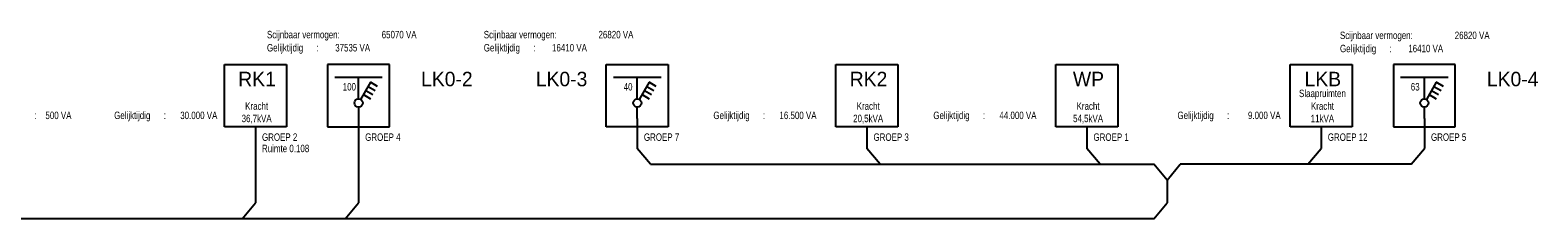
# Model space of a CAD drawing. Header units: millimetres. Extents: x -76073 to -606, y -39488 to 9083.
# Tile 23 of 23: x -38183 to -606, y -5447 to -759. Entities that reach past the tile are written whole.
import ezdxf
from ezdxf.enums import TextEntityAlignment as Align

# ---------------------------------------------------------------- set-up
doc = ezdxf.new("R2010")
doc.units = ezdxf.units.MM
doc.header["$LTSCALE"] = 100
doc.linetypes.add('DASHED', pattern=[19.05, 12.7, -6.35])
doc.layers.add('EL63101-_LICHT-ARM', color=3, linetype='Continuous')
doc.layers.add('ET------_SCHAKEL', color=7, linetype='Continuous')
doc.styles.add('SMAL', font='B-GBP.SHX', dxfattribs={"width": 0.8})

# ---------------------------------------------------------------- blocks, each defined once
blk = doc.blocks.new('ES-IT041')
for p, q in [((288, 500), (50, 87)), ((461, 400), (288, 500)), ((116, 202), (289, 102)), ((173, 301), (346, 201))]:
    blk.add_line(p, q)
blk.add_lwpolyline([(231, 400), (404, 300)])
blk.add_circle((0, 0), 100)
at = {"layer": 'ET------_SCHAKEL', "style": 'SMAL', "width": 0.8}
blk.add_attdef('SL', text='', height=180, dxfattribs=at).set_placement((407, 600), align=Align.CENTER)

msp = doc.modelspace()

# ---------------------------------------------------------------- linework, layer by layer
at = {"linetype": 'DASHED', "ltscale": 250}
for points in [[(-33341, -3158), (-33341, -1615), (-31798, -1615), (-31798, -3158), (-33341, -3158)], [(-29227, -3158), (-29227, -1615), (-30770, -1615), (-30770, -3158), (-29227, -3158)], [(-23823, -3158), (-23823, -1615), (-22280, -1615), (-22280, -3158), (-23823, -3158)], [(-18100, -3158), (-18100, -1615), (-16557, -1615), (-16557, -3158), (-18100, -3158)], [(-12619, -3158), (-12619, -1615), (-11076, -1615), (-11076, -3158), (-12619, -3158)], [(-6778, -3158), (-6778, -1615), (-5235, -1615), (-5235, -3158), (-6778, -3158)], [(-2663, -3158), (-2663, -1615), (-4206, -1615), (-4206, -3158), (-2663, -3158)]]:
    msp.add_lwpolyline(points, dxfattribs=at)
at = {"color": 5}
for points in [[(-30590, -1924), (-29407, -1924)], [(-23643, -1924), (-22460, -1924)], [(-4026, -1924), (-2843, -1924)]]:
    msp.add_lwpolyline(points, dxfattribs=at)
at = {"color": 3}
for points in [[(-29998, -2464), (-29998, -1924)], [(-23052, -2464), (-23052, -1924)], [(-3435, -2464), (-3435, -1924)], [(-29998, -2669), (-29998, -5053)], [(-23052, -2952), (-23052, -2669)], [(-23052, -2952), (-23052, -3698)], [(-3435, -2952), (-3435, -2669)], [(-3435, -2952), (-3435, -3698)], [(-32570, -3158), (-32570, -5053)], [(-17329, -3158), (-17329, -3698)], [(-11847, -3158), (-11847, -3698)], [(-6006, -3158), (-6006, -3698)], [(-22721, -4092), (-23052, -3698)], [(-16998, -4092), (-17329, -3698)], [(-11517, -4092), (-11847, -3698)], [(-6337, -4092), (-6006, -3698)], [(-3765, -4092), (-3435, -3698)], [(-22721, -4092), (-10178, -4092)], [(-9847, -4486), (-10178, -4092)], [(-9847, -4486), (-9517, -4092)], [(-3765, -4092), (-9517, -4092)], [(-32900, -5447), (-32570, -5053)], [(-30329, -5447), (-29998, -5053)]]:
    msp.add_lwpolyline(points, dxfattribs=at)
at = {"color": 4}
for points in [[(-9847, -4486), (-9847, -5053)], [(-10178, -5447), (-9847, -5053)], [(-10178, -5447), (-66285, -5447)]]:
    msp.add_lwpolyline(points, dxfattribs=at)

# ---------------------------------------------------------------- block references
at = {"layer": 'EL63101-_LICHT-ARM'}
ref = msp.add_blockref('ES-IT041', (-29998, -2567), dxfattribs=dict(at, xscale=1.028571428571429, yscale=1.028571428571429, zscale=1.028571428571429))
ref.add_attrib('SL', '100', dxfattribs={"layer": 'ET------_SCHAKEL', "height": 185.1, "style": 'SMAL', "width": 0.8}).set_placement((-30227, -2258), align=Align.CENTER)
ref = msp.add_blockref('ES-IT041', (-23052, -2567), dxfattribs=dict(at, xscale=1.028571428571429, yscale=1.028571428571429, zscale=1.028571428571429))
ref.add_attrib('SL', '40', dxfattribs={"layer": 'ET------_SCHAKEL', "height": 185.1, "style": 'SMAL', "width": 0.8}).set_placement((-23280, -2258), align=Align.CENTER)
ref = msp.add_blockref('ES-IT041', (-3435, -2567), dxfattribs=dict(at, xscale=1.028571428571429, yscale=1.028571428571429, zscale=1.028571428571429))
ref.add_attrib('SL', '63', dxfattribs={"layer": 'ET------_SCHAKEL', "height": 185.1, "style": 'SMAL', "width": 0.8}).set_placement((-3663, -2258), align=Align.CENTER)

# ---------------------------------------------------------------- texts
at = {"style": 'SMAL', "width": 0.8}
for s, height, p in [('Scijnbaar vermogen:', 185.14, (-32281, -960)), ('Gelijktijdig', 185.14, (-32281, -1287)), ('Scijnbaar vermogen:', 185.14, (-26877, -960)), ('Gelijktijdig', 185.14, (-26877, -1287)), ('Scijnbaar vermogen:', 185.14, (-5538, -979)), ('Gelijktijdig', 185.14, (-5538, -1306)), (':', 185, (-31047, -1287)), (':', 185, (-25643, -1287)), (':', 185, (-4303, -1306)), (':', 185, (-38079, -2968)), ('Gelijktijdig', 185.14, (-36089, -2968)), (':', 185, (-34854, -2968)), ('Gelijktijdig', 185.14, (-21155, -2968)), (':', 185, (-19920, -2968)), ('Gelijktijdig', 185.14, (-15673, -2968)), (':', 185, (-14439, -2968)), ('Gelijktijdig', 185.14, (-9587, -2968)), (':', 185, (-8353, -2968)), ('GROEP 2', 185.1, (-32405, -3509)), ('GROEP 4', 185.1, (-29833, -3509)), ('GROEP 7', 185.1, (-22886, -3509)), ('GROEP 3', 185.1, (-17164, -3509)), ('GROEP 1', 185.1, (-11682, -3509)), ('GROEP 12', 185.1, (-5841, -3509)), ('GROEP 5', 185.1, (-3270, -3509)), ('Ruimte 0.108', 185.14, (-32405, -3791))]:
    msp.add_text(s, height=height, dxfattribs=at).set_placement(p)
for s, p in [('37535 VA', (-29710, -1287)), ('65070 VA', (-28552, -960)), ('16410 VA', (-24306, -1287)), ('26820 VA', (-23148, -960)), ('16410 VA', (-2966, -1306)), ('26820 VA', (-1808, -979)), ('500 VA', (-37153, -2968)), ('30.000 VA', (-33517, -2968)), ('16.500 VA', (-18583, -2968)), ('44.000 VA', (-13101, -2968)), ('9.000 VA', (-7016, -2968))]:
    msp.add_text(s, height=185.1, dxfattribs=at).set_placement(p, align=Align.RIGHT)
at = {"color": 3, "style": 'SMAL'}
for s, p in [('RK1', (-32529, -2152)), ('RK2', (-17288, -2152)), ('WP', (-11806, -2152)), ('LKB', (-5965, -2152))]:
    msp.add_text(s, height=360, dxfattribs=at).set_placement(p, align=Align.CENTER)
for s, p in [('LK0-2', (-27155, -2152)), ('LK0-3', (-24296, -2152)), ('LK0-4', (-591, -2152))]:
    msp.add_text(s, height=360, dxfattribs=at).set_placement(p, align=Align.RIGHT)
at = {"style": 'SMAL', "width": 0.8}
for s, height, p in [('Slaapruimten', 185.14, (-5975, -2422)), ('Kracht', 185.1, (-32538, -2737)), ('Kracht', 185.1, (-17297, -2737)), ('Kracht', 185.1, (-11816, -2737)), ('Kracht', 185.1, (-5975, -2737)), ('36,7kVA', 185.1, (-32538, -3045)), ('20,5kVA', 185.1, (-17297, -3045)), ('54,5kVA', 185.1, (-11816, -3045)), ('11kVA', 185.1, (-5975, -3045))]:
    msp.add_text(s, height=height, dxfattribs=at).set_placement(p, align=Align.CENTER)

doc.saveas('drawing.dxf')
